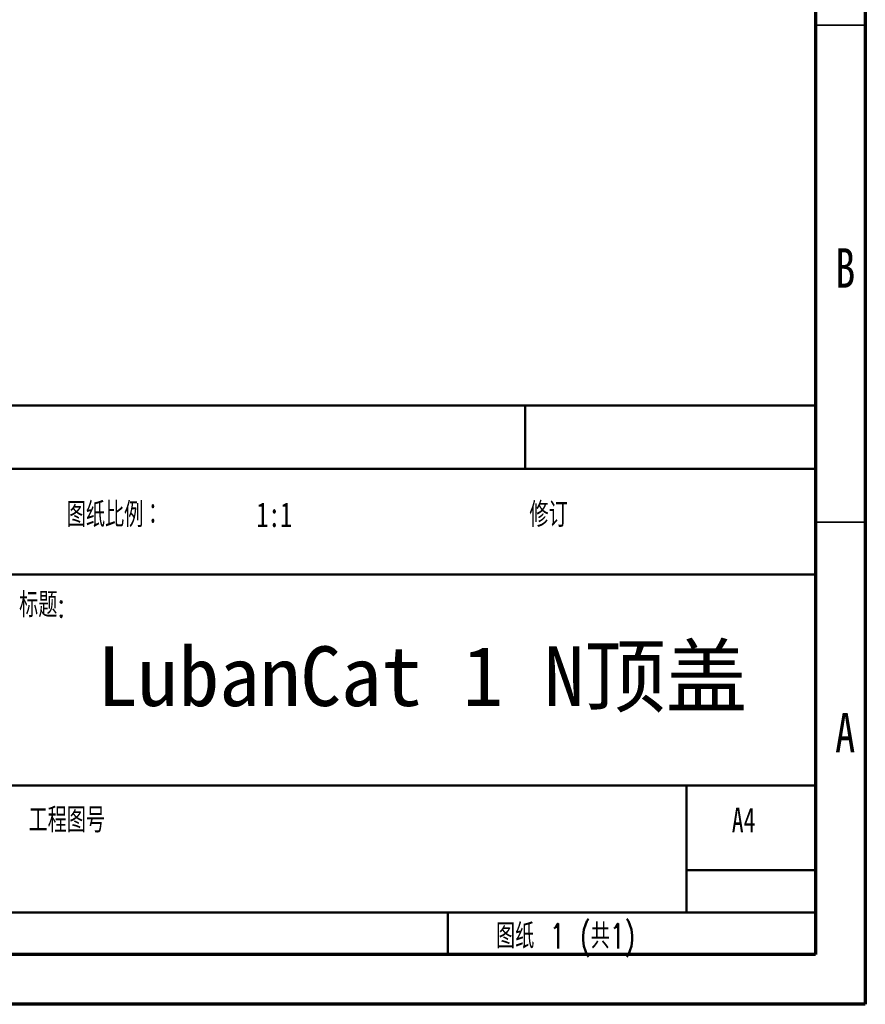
# Model space of a CAD drawing. Header units: millimetres. Extents: x 1648 to 1862, y 2200 to 2497.
# Tile 6 of 20: x 1777 to 1862, y 2200 to 2299. Entities that reach past the tile are written whole.
import ezdxf

# ---------------------------------------------------------------- set-up
doc = ezdxf.new("R2010")
doc.units = ezdxf.units.MM
doc.styles.add('SLDTEXTSTYLE0', font='TXT', dxfattribs={"width": 0.7, "bigfont": 'bigfont'})
doc.styles.add('SLDTEXTSTYLE1', font='TXT', dxfattribs={"width": 0.7})
doc.styles.add('SLDTEXTSTYLE3', font='TXT', dxfattribs={"width": 0.75})
doc.styles.add('黑体高度6mm', font='simhei.ttf', dxfattribs={"height": 6})

msp = doc.modelspace()

# ---------------------------------------------------------------- linework, layer by layer
at = {"color": 0, "linetype": 'Continuous', "lineweight": 70}
for p, q in [((1862.2814, 2496.5251), (1862.2814, 2199.5251)), ((1857.2814, 2491.5251), (1857.2814, 2204.5251)), ((1857.2814, 2204.5251), (1653.2814, 2204.5251)), ((1862.2814, 2199.5251), (1648.2814, 2199.5251))]:
    msp.add_line(p, q, dxfattribs=at)
at = {"color": 0, "linetype": 'Continuous', "lineweight": 35}
for p, q in [((1857.2814, 2298.0251), (1862.2814, 2298.0251)), ((1857.2814, 2248.0251), (1862.2814, 2248.0251))]:
    msp.add_line(p, q, dxfattribs=at)
at = {"color": 0, "linetype": 'Continuous', "lineweight": 50}
for p, q in [((1677.2814, 2259.7751), (1857.2814, 2259.7751)), ((1828.0814, 2253.4001), (1828.0814, 2259.7751)), ((1857.2814, 2253.4001), (1776.0814, 2253.4001)), ((1857.2814, 2242.7751), (1677.2814, 2242.7751)), ((1731.8814, 2221.5251), (1857.2814, 2221.5251)), ((1844.2814, 2208.7751), (1844.2814, 2221.5251)), ((1857.2814, 2213.0251), (1844.2814, 2213.0251)), ((1677.2814, 2208.7751), (1857.2814, 2208.7751)), ((1820.2814, 2204.5251), (1820.2814, 2208.7751))]:
    msp.add_line(p, q, dxfattribs=at)

# ---------------------------------------------------------------- texts
at = {"color": 0, "linetype": 'Continuous', "lineweight": 0}
for s, insert, char_height, attachment_point, style in [('B', (1860.2568, 2275.5853), 3.9687, 2, 'SLDTEXTSTYLE3'), ('图纸比例：', (1781.9669, 2250.0346), 2.5, 1, 'SLDTEXTSTYLE0'), ('1:1', (1801.0556, 2250.0346), 2.5, 1, 'SLDTEXTSTYLE1'), ('修订', (1828.498, 2250.0346), 2.5, 1, 'SLDTEXTSTYLE0'), ('标题:', (1777.1791, 2240.9558), 2.5, 1, 'SLDTEXTSTYLE0'), ('A', (1860.2568, 2228.8353), 3.9687, 2, 'SLDTEXTSTYLE3'), ('工程图号', (1778.1212, 2219.3102), 2.5, 1, 'SLDTEXTSTYLE0'), ('A4', (1848.8507, 2219.3102), 2.5, 1, 'SLDTEXTSTYLE1'), ('图纸 1 (共1)', (1825.1406, 2207.6434), 2.5, 1, 'SLDTEXTSTYLE0')]:
    msp.add_mtext(s, dxfattribs=dict(at, insert=insert, char_height=char_height, attachment_point=attachment_point, style=style))
at = {"color": 3, "insert": (1785.0499, 2235.5357), "char_height": 6, "attachment_point": 1, "style": '黑体高度6mm'}
msp.add_mtext_dynamic_manual_height_columns('{\\C256;LubanCat 1 N顶盖}', width=72.942298, gutter_width=20, heights=[0], dxfattribs=at)

doc.saveas('drawing.dxf')
